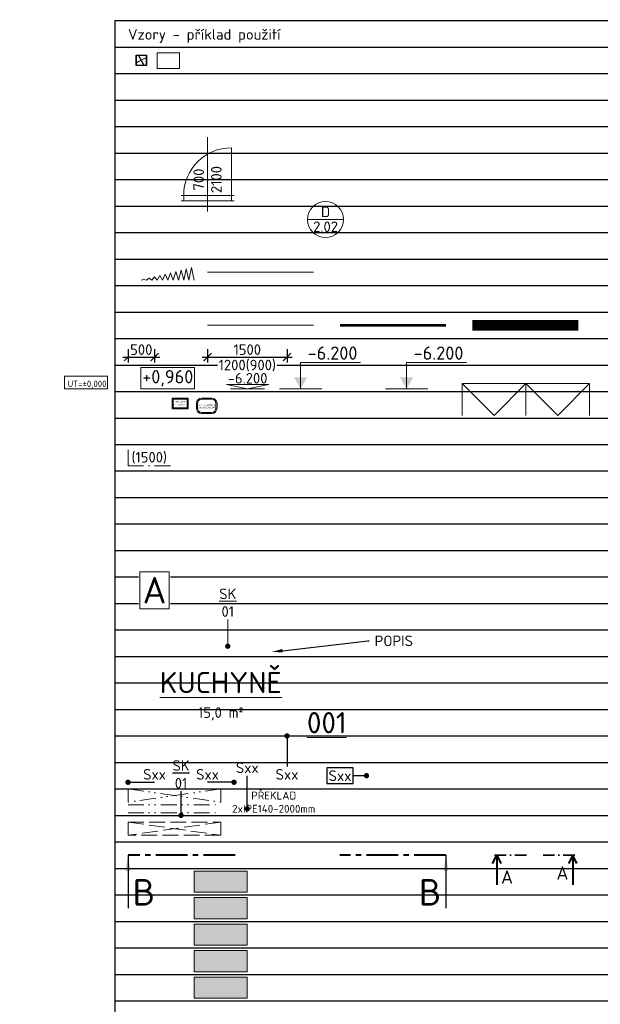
# Model space of a CAD drawing. Header units: metres. Extents: x -115250 to 1551995, y -140807 to 374743.
# Tile 31 of 205: x -112045 to -101087, y -17815 to 767. Entities that reach past the tile are written whole.
import ezdxf
from ezdxf import colors
from ezdxf.entities.mleader import LeaderData, LeaderLine
from ezdxf.enums import TextEntityAlignment as Align
from ezdxf.math import Vec2, Vec3

# ---------------------------------------------------------------- set-up
doc = ezdxf.new("R2010")
doc.units = ezdxf.units.M
doc.header["$LTSCALE"] = 100
doc.set_wipeout_variables(frame=1)
doc.header["$PDMODE"] = 3
doc.header["$PDSIZE"] = 150
for name, pattern in [('0101aČÁRKOVANÁ', [4, 3, -1]), ('0102aČERCHOVANÁ', [5.1, 3, -1, 0.1, -1]), ('0103aDVOJČERCHOVANÁ', [6.2, 3, -1, 0.1, -1, 0.1, -1]), ('0105ŘEZ', [9, 6, -1, 1, -1]), ('0127IZOLACE', [1, 0, -1])]:
    doc.linetypes.add(name, pattern=pattern)
doc.layers.get('Defpoints').update_dxf_attribs({"lineweight": 9})
for name, color, linetype, lineweight in [('010-dvere', 10, 'Continuous', 15), ('010-dvere bublina', 12, 'Continuous', 9), ('010-dvere popis', 12, 'Continuous', 9), ('010-izolace EPS', 12, '0109IZOLACEEPS', 9), ('010-izolace mineral', 12, '0108IZOLACEMINERAL', 9), ('010-izolace mineral 050', 11, '0127IZOLACE', 5), ('010-izolace mineral 200', 11, '0127IZOLACE', 5), ('010-kota', 3, 'Continuous', 9), ('010-kota vyskova', 3, 'Continuous', 9), ('010-mobiliar popis', 183, 'Continuous', 9), ('010-obklad', 10, '0102aČERCHOVANÁ', 15), ('010-osa popis', 7, 'Continuous', 9), ('010-popis', 16, 'Continuous', 9), ('010-popis mistnost', 234, 'Continuous', 9), ('010-popis mistnost cislo', 204, 'Continuous', 9), ('010-preklad', 16, '0103aDVOJČERCHOVANÁ', 15), ('010-prostup', 104, '0101aČÁRKOVANÁ', 15), ('010-rez', 5, '0105ŘEZ', 40), ('010-rez @ 1', 5, '0105ŘEZ', 40)]:
    doc.layers.add(name, color=color, linetype=linetype, lineweight=lineweight)
for name, color, linetype, lineweight, transparency in [('010-mobiliar', 183, 'Continuous', 9, 0.5), ('010-srafa', 11, 'Continuous', 9, 0.5), ('010-srafa mobiliar', 183, 'Continuous', 9, 0.5), ('010-srafa stafaz', 152, 'Continuous', 9, 0.5), ('010-srafa stiny', 252, 'Continuous', 9, 0.5), ('010-srafa zelen', 84, 'Continuous', 9, 0.5)]:
    doc.layers.add(name, color=color, linetype=linetype, lineweight=lineweight, transparency=transparency)
doc.layers.add('010-popis skladba', color=202, linetype='Continuous')
doc.styles.add('ARIAL', font='arial.ttf')
doc.styles.add('ISOCPEUR', font='isocpeur.ttf')
doc.styles.get("Standard").update_dxf_attribs({"font": 'isocpeur.ttf'})
doc.linetypes.add('0108IZOLACEMINERAL', pattern='A,1e-05,[1,atsunami.shx,S=0.25,R=0,X=0,Y=0],-0.707,[1,atsunami.shx,S=0.25,R=180,X=0,Y=0],-1e-05', length=0.70702)
doc.linetypes.add('0109IZOLACEEPS', pattern='A,1e-05,[2,atsunami.shx,S=0.4871,R=0,X=0,Y=0],-0.9742,[2,atsunami.shx,S=0.4871,R=180,X=0,Y=0],-1e-05', length=0.97422)
doc.dimstyles.new('100b', dxfattribs={"dimscale": 100, "dimtxt": 2, "dimasz": 2, "dimexe": 1, "dimexo": 1, "dimgap": 1, "dimtad": 1, "dimdec": 0, "dimrnd": 1, "dimzin": 0, "dimdsep": 46, "dimtxsty": 'Standard', "dimblk": 'ARCHTICK', "dimcen": -0.09, "dimdle": 1, "dimclrd": 256, "dimclre": 256, "dimclrt": 3, "dimadec": 0, "dimazin": 0, "dimtfac": 1, "dimtdec": 0, "dimtix": 1, "dimtmove": 2, "dimatfit": 3, "dimfxl": 1, "dimtolj": 1, "dimtzin": 0, "dimarcsym": 0})
doc.dimstyles.new('popis', dxfattribs={"dimscale": 100, "dimtxt": 2.5, "dimasz": 2, "dimexe": 1, "dimexo": 1, "dimgap": -0.5, "dimtad": 0, "dimtih": 1, "dimtoh": 1, "dimdec": 0, "dimtxsty": 'ISOCPEUR', "dimblk": 'NONE', "dimcen": 0, "dimdle": 1, "dimse1": 1, "dimse2": 1, "dimsd1": 1, "dimsd2": 1, "dimclrd": 256, "dimclre": 256, "dimclrt": 256, "dimadec": 0, "dimazin": 0, "dimtfac": 1, "dimtdec": 0, "dimtix": 1, "dimtmove": 2, "dimatfit": 3, "dimldrblk": 'NONE', "dimfxl": 2, "dimtfill": 1, "dimlwd": -1, "dimlwe": -1, "dimarcsym": 0})
doc.dimstyles.new('TSUNAMI_100', dxfattribs={"dimscale": 100, "dimtxt": 2, "dimasz": 1.5, "dimexe": 1, "dimexo": 2, "dimgap": 0.4, "dimtad": 1, "dimdec": 0, "dimrnd": 5, "dimzin": 0, "dimtxsty": 'ISOCPEUR', "dimblk1": 'ARCHTICK', "dimblk2": 'ARCHTICK', "dimsah": 1, "dimcen": 0.09, "dimdle": 1, "dimclrd": 256, "dimclre": 256, "dimclrt": 256, "dimadec": 0, "dimazin": 0, "dimtfac": 1, "dimtdec": 0, "dimtix": 1, "dimtmove": 1, "dimatfit": 3, "dimfxlon": 1, "dimtfill": 1, "dimtolj": 1, "dimtzin": 0, "dimarcsym": 0})

# ---------------------------------------------------------------- blocks, each defined once
blk = doc.blocks.new('_ARCHTICK')
at = {"color": 0, "linetype": 'ByBlock', "const_width": 0.15}
blk.add_lwpolyline([(-0.5, -0.5), (0.5, 0.5)], dxfattribs=at)
blk = doc.blocks.new('*D27')
at = {"layer": '010-kota', "lineweight": -2, "transparency": 16777216}
for p, q in [((-110000, -5450), (-110000, -5700)), ((-109500, -5450), (-109500, -5700)), ((-110100, -5600), (-109400, -5600))]:
    blk.add_line(p, q, dxfattribs=at)
at = {"layer": '010-kota', "lineweight": -2, "transparency": 16777216, "xscale": 150, "yscale": 150, "zscale": 150, "rotation": 180}
blk.add_blockref('_ARCHTICK', (-110000, -5600), dxfattribs=at)
at = {"layer": '010-kota', "lineweight": -2, "transparency": 16777216, "xscale": 150, "yscale": 150, "zscale": 150}
blk.add_blockref('_ARCHTICK', (-109500, -5600), dxfattribs=at)
at = {"layer": '010-kota', "transparency": 16777216, "insert": (-109750, -5460), "char_height": 200, "attachment_point": 5, "style": 'ISOCPEUR', "bg_fill": 3, "box_fill_scale": 1.1, "bg_fill_color": 256, "bg_fill_true_color": 13158600, "bg_fill_transparency": 0}
blk.add_mtext('\\A1;500', dxfattribs=at)
at = {"layer": 'Defpoints', "color": 0, "transparency": 16777216}
for p in [(-110000, -5250), (-109500, -5250), (-109500, -5600)]:
    blk.add_point(p, dxfattribs=at)
blk = doc.blocks.new('*D28')
at = {"layer": '010-kota vyskova', "transparency": 16777216, "insert": (-109250, -6000), "char_height": 250, "attachment_point": 5, "style": 'ISOCPEUR', "bg_fill": 3, "box_fill_scale": 1.1, "bg_fill_color": 256, "bg_fill_true_color": 13158600, "bg_fill_transparency": 0}
blk.add_mtext('+0,960', dxfattribs=at)
at = {"layer": '010-kota vyskova', "transparency": 16777216}
for p, q in [((-108744, -5800), (-109756, -5800)), ((-109756, -5800), (-109756, -6200)), ((-108744, -6200), (-108744, -5800)), ((-109756, -6200), (-108744, -6200))]:
    blk.add_line(p, q, dxfattribs=at)
at = {"layer": 'Defpoints', "color": 0, "transparency": 16777216}
blk.add_point((-109250, -6000), dxfattribs=at)
blk.add_point((-109250, -6000), dxfattribs=at)
blk.add_point((-109250, -6000), dxfattribs=at)
blk = doc.blocks.new('_None')
blk = doc.blocks.new('*U30')
blk.add_hatch(color=256).paths.add_polyline_path([(-125, 217), (125, 217), (0, 0)])
for p, q in [((0, 0), (0, 500)), ((0, 500), (1132, 500)), ((-400, 0), (400, 0))]:
    blk.add_line(p, q)
at = {"flags": 8}
blk.add_attdef('VÝŠKA', text='', height=250, dxfattribs=at).set_placement((604, 550), align=Align.CENTER)
blk = doc.blocks.new('*U32')
blk.add_hatch(color=256).paths.add_polyline_path([(-125, 217), (125, 217), (0, 0)])
blk.add_line((-400, 0), (400, 0))
at = {"color": 255}
blk.add_wipeout([(0, 839), (1132, 839), (1132, 500), (0, 500)], dxfattribs=at)
for p, q in [((0, 0), (0, 500)), ((0, 500), (1132, 500))]:
    blk.add_line(p, q)
at = {"flags": 8}
blk.add_attdef('VÝŠKA', text='', height=250, dxfattribs=at).set_placement((604, 550), align=Align.CENTER)
blk = doc.blocks.new('*U34')
at = {"color": 8}
blk.add_line((-400, 0), (400, 0), dxfattribs=at)
blk.add_lwpolyline([(0, 0), (-500, 100), (500, 100), (0, 0)], dxfattribs=at)
at = {"flags": 8}
blk.add_attdef('VÝŠKA', text='', height=250, dxfattribs=at).set_placement((0, 250), align=Align.MIDDLE_CENTER)
blk = doc.blocks.new('*D38')
at = {"layer": '010-osa popis', "transparency": 16777216}
blk.add_line((-109775, -10350), (-109225, -10350), dxfattribs=at)
at = {"layer": '010-osa popis', "transparency": 16777216, "insert": (-109500, -10000), "char_height": 500, "attachment_point": 5, "style": 'ISOCPEUR', "bg_fill": 3, "box_fill_scale": 1.1, "bg_fill_color": 256, "bg_fill_true_color": 13158600, "bg_fill_transparency": 0}
blk.add_mtext('A', dxfattribs=at)
at = {"layer": '010-osa popis', "transparency": 16777216}
for p, q in [((-109225, -9650), (-109775, -9650)), ((-109775, -9650), (-109775, -10350)), ((-109225, -10350), (-109225, -9650))]:
    blk.add_line(p, q, dxfattribs=at)
at = {"layer": 'Defpoints', "color": 0, "transparency": 16777216}
blk.add_point((-109500, -10000), dxfattribs=at)
blk.add_point((-109500, -10000), dxfattribs=at)
blk.add_point((-109500, -10000), dxfattribs=at)
blk = doc.blocks.new('*U46')
blk.add_line((1200, 0), (1200, 600))
for points in [[(0, 0), (0, 600), (2400, 600), (2400, 0)], [(0, 600), (600, 0), (1200, 600), (1800, 0), (2400, 600)]]:
    blk.add_lwpolyline(points)
blk = doc.blocks.new('_Dot')
at = {"color": 0, "linetype": 'ByBlock', "lineweight": -2}
blk.add_line((-0.5, 0), (-1, 0), dxfattribs=at)
at = {"color": 0, "linetype": 'ByBlock', "const_width": 0.5}
blk.add_lwpolyline([(-0.25, 0, 1), (0.25, 0, 1)], format="xyb", close=True, dxfattribs=at)
blk = doc.blocks.new('*U65')
at = {"layer": '010-izolace EPS', "linetype": 'Continuous'}
blk.add_lwpolyline([(0, 0), (50, 13), (100, 0), (150, 38), (200, 0), (250, 63), (300, 0), (350, 88), (400, 0), (450, 113), (500, 0), (550, 138), (600, 0), (650, 163), (700, 0), (750, 188), (800, 0), (850, 214), (900, 0), (950, 239), (1000, 0)], dxfattribs=at)
blk = doc.blocks.new('kos atyp pod umyvadlo')
at = {"color": 0, "linetype": 'ByBlock', "lineweight": -2}
blk.add_lwpolyline([(150, 0), (-150, 0), (-150, -200), (150, -200), (150, 0)], dxfattribs=at)
blk.add_lwpolyline([(130, -20), (-130, -20), (-130, -180), (130, -180)], close=True, dxfattribs=at)
blk = doc.blocks.new('kos TORK Elevation 50')
at = {"color": 0, "linetype": 'ByBlock', "lineweight": -2}
for p, q in [((-95, 0), (95, 0)), ((-195, -190), (-195, -100)), ((-175, -190), (-175, -100)), ((-95, -20), (95, -20)), ((175, -100), (175, -190)), ((195, -100), (195, -190)), ((95, -270), (-95, -270)), ((95, -290), (-95, -290))]:
    blk.add_line(p, q, dxfattribs=at)
for centre, radius, start, end in [((-95, -100), 100, 90, 180), ((95, -100), 100, 0, 90), ((-95, -100), 80, 90, 180), ((95, -100), 80, 0, 90), ((-95, -190), 100, 180, 270), ((-95, -190), 80, 180, 270), ((95, -190), 100, 270, 0), ((95, -190), 80, 270, 0)]:
    blk.add_arc(centre, radius, start, end, dxfattribs=at)
blk = doc.blocks.new('Bub-STOPRO')
at = {"color": 0}
blk.add_line((4.25, 0), (-4.25, 0), dxfattribs=at)
blk.add_circle((0, 0), 4.25, dxfattribs=at)
at = {"color": 0, "style": 'ISOCPEUR'}
for p in [(0, 0.53), (0, -2.98)]:
    blk.add_attdef('TEXT', text='', height=2, dxfattribs=at).set_placement(p, align=Align.CENTER)
blk = doc.blocks.new('*U57')
at = {"linetype": 'ByBlock', "lineweight": -2}
for p, q in [((-436, 457), (-436, 217)), ((-436, 457), (380, 457)), ((380, 457), (380, 217)), ((-436, 217), (380, 217))]:
    blk.add_line(p, q, dxfattribs=at)
at = {"insert": (1224, 648), "char_height": 100, "attachment_point": 1}
blk.add_mtext('\\A1;', dxfattribs=at)
at = {"linetype": 'ByBlock', "lineweight": -2}
for tag, p in [('Sloup', (-191, 285)), ('Rozměr', (383, 80))]:
    blk.add_attdef(tag, text='', height=120, dxfattribs=at).set_placement(p, align=Align.RIGHT)
for tag, p, height in [('UROVEN', (-4, 285), 120), ('DILATACE', (-162, 251), 90)]:
    blk.add_attdef(tag, p, '', height=height, dxfattribs=at)
blk = doc.blocks.new('*U59')
at = {"color": 0, "linetype": 'Continuous'}
blk.add_line((-11.27, 0), (-11.27, -11.25), dxfattribs=at)
at = {"color": 0, "linetype": 'ByBlock'}
blk.add_line((17.42, 0), (17.42, -11.25), dxfattribs=at)
at = {"color": 0, "linetype": 'Continuous'}
blk.add_lwpolyline([(-12.82, -3.1), (-11.27, 0), (-9.72, -3.1)], dxfattribs=at)
at = {"color": 0, "linetype": 'ByBlock', "const_width": 0.63}
for points in [[(-12.15, 0), (-7.65, 0)], [(-6.39, 0), (-5.76, 0)], [(-4.5, 0), (0, 0)], [(10.65, 0), (6.15, 0)], [(12.54, 0), (11.91, 0)], [(18.3, 0), (13.8, 0)]]:
    blk.add_lwpolyline(points, dxfattribs=at)
at = {"color": 0, "linetype": 'ByBlock'}
blk.add_lwpolyline([(18.96, -3.1), (17.42, 0), (15.87, -3.1)], dxfattribs=at)
at = {"color": 0, "linetype": 'ByBlock', "style": 'ARIAL', "width": 0.9, "flags": 12}
blk.add_attdef('OZNŘ_2K', text='', height=5, dxfattribs=at).set_placement((15.78, -10.73), align=Align.RIGHT)
at = {"color": 0, "linetype": 'ByBlock'}
blk.add_attdef('OZNŘ_1K', (-9.63, -10.73), '', height=5, dxfattribs=at)
blk = doc.blocks.new('*U61')
for p, q in [((-420, 297), (-415, 297)), ((-420, 297), (-420, 292)), ((-210, 297), (-210, 292)), ((0, 297), (-5, 297)), ((-420, 0), (-420, 5)), ((-210, 0), (-210, 5))]:
    blk.add_line(p, q)
at = {"lineweight": 18}
blk.add_lwpolyline([(0, 297), (0, 0), (-420, 0), (-420, 297)], close=True, dxfattribs=at)
blk = doc.blocks.new('*D63')
at = {"layer": '010-popis skladba', "lineweight": -2, "transparency": 16777216}
for p, q in [((-105750, -13350), (-106250, -13350)), ((-106250, -13350), (-106250, -13650)), ((-105750, -13650), (-105750, -13350)), ((-105600, -13500), (-105750, -13500)), ((-106250, -13650), (-105750, -13650))]:
    blk.add_line(p, q, dxfattribs=at)
at = {"layer": 'Defpoints', "color": 0, "transparency": 16777216}
for p in [(-106500, -13500), (-106500, -13500), (-105500, -13500)]:
    blk.add_point(p, dxfattribs=at)
at = {"layer": '010-popis skladba', "lineweight": -2, "transparency": 16777216, "xscale": 100, "yscale": 100, "zscale": 100}
blk.add_blockref('_Dot', (-105500, -13500), dxfattribs=at)
at = {"layer": '010-popis skladba', "transparency": 16777216, "insert": (-106000, -13500), "char_height": 200, "attachment_point": 5}
blk.add_mtext('\\A1;Sxx', dxfattribs=at)
blk = doc.blocks.new('*D69')
at = {"layer": '010-kota', "lineweight": -2, "transparency": 16777216}
for p, q in [((-108500, -5450), (-108500, -5700)), ((-107000, -5450), (-107000, -5700)), ((-108600, -5600), (-106900, -5600))]:
    blk.add_line(p, q, dxfattribs=at)
at = {"layer": 'Defpoints', "color": 0, "transparency": 16777216}
for p in [(-108500, -5250), (-107000, -5250), (-107000, -5600)]:
    blk.add_point(p, dxfattribs=at)
at = {"layer": '010-kota', "lineweight": -2, "transparency": 16777216, "xscale": 150, "yscale": 150, "zscale": 150, "rotation": 180}
blk.add_blockref('_ARCHTICK', (-108500, -5600), dxfattribs=at)
at = {"layer": '010-kota', "lineweight": -2, "transparency": 16777216, "xscale": 150, "yscale": 150, "zscale": 150}
blk.add_blockref('_ARCHTICK', (-107000, -5600), dxfattribs=at)
at = {"layer": '010-kota', "transparency": 16777216, "insert": (-107750, -5460), "char_height": 200, "attachment_point": 5, "style": 'ISOCPEUR', "bg_fill": 3, "box_fill_scale": 1.1, "bg_fill_color": 256, "bg_fill_true_color": 13158600, "bg_fill_transparency": 0}
blk.add_mtext('\\A1;1500', dxfattribs=at)
at = {"layer": '010-kota', "transparency": 16777216, "insert": (-107750, -5760), "char_height": 200, "attachment_point": 5, "style": 'ISOCPEUR', "bg_fill": 3, "box_fill_scale": 1.1, "bg_fill_color": 256, "bg_fill_true_color": 13158600, "bg_fill_transparency": 0}
blk.add_mtext('\\A1;1200(900)', dxfattribs=at)

msp = doc.modelspace()

# ---------------------------------------------------------------- hatches: boundary and pattern name
at = {"layer": '010-srafa'}
h = msp.add_hatch(color=256, dxfattribs=at)
h.dxf.hatch_style = 1
h.paths.add_polyline_path([(-108750, -15300), (-107750, -15300), (-107750, -15700), (-108750, -15700)])
at = {"layer": '010-srafa mobiliar'}
h = msp.add_hatch(color=256, dxfattribs=at)
h.dxf.hatch_style = 1
h.paths.add_polyline_path([(-108750, -15800), (-107750, -15800), (-107750, -16200), (-108750, -16200)])
at = {"layer": '010-srafa stafaz'}
h = msp.add_hatch(color=256, dxfattribs=at)
h.dxf.hatch_style = 1
h.paths.add_polyline_path([(-108750, -16300), (-107750, -16300), (-107750, -16700), (-108750, -16700)])
at = {"layer": '010-srafa stiny'}
h = msp.add_hatch(color=256, dxfattribs=at)
h.dxf.hatch_style = 1
h.paths.add_polyline_path([(-108750, -16800), (-107750, -16800), (-107750, -17200), (-108750, -17200)])
at = {"layer": '010-srafa zelen'}
h = msp.add_hatch(color=256, dxfattribs=at)
h.dxf.hatch_style = 1
h.paths.add_polyline_path([(-108750, -17300), (-107750, -17300), (-107750, -17700), (-108750, -17700)])

# ---------------------------------------------------------------- linework, layer by layer
at = {"lineweight": 30}
for p, q in [((-110250, 750), (-110250, -140250)), ((-110250, 750), (-68000, 750)), ((-110250, 250), (-68000, 250))]:
    msp.add_line(p, q, dxfattribs=at)
for p, q in [((-109704.4, -83.7), (-109795.6, 83.7)), ((-109750, 0), (-109839.4, -48.7)), ((-110250, -250), (-68000, -250)), ((-110250, -750), (-68000, -750)), ((-110250, -1250), (-68000, -1250)), ((-110250, -1750), (-68000, -1750)), ((-110250, -2250), (-68000, -2250)), ((-110250, -2750), (-68000, -2750)), ((-110250, -3250), (-68000, -3250)), ((-110250, -3750), (-68000, -3750)), ((-110250, -4250), (-68000, -4250)), ((-110250, -4750), (-68000, -4750)), ((-110250, -5250), (-68000, -5250)), ((-110250, -5750), (-68000, -5750)), ((-110250, -6250), (-68000, -6250)), ((-110250, -6750), (-68000, -6750)), ((-110250, -7250), (-68000, -7250)), ((-110250, -7750), (-68000, -7750)), ((-110250, -8250), (-68000, -8250)), ((-110250, -8750), (-68000, -8750)), ((-110250, -9250), (-68000, -9250)), ((-110250, -9750), (-68000, -9750)), ((-110250, -10250), (-68000, -10250)), ((-110250, -10750), (-68000, -10750)), ((-110250, -11250), (-68000, -11250)), ((-110250, -11750), (-68000, -11750)), ((-110250, -12250), (-68000, -12250)), ((-110250, -12750), (-68000, -12750)), ((-110250, -13250), (-68000, -13250)), ((-110250, -13750), (-68000, -13750)), ((-110250, -14250), (-68000, -14250)), ((-110250, -14750), (-68000, -14750)), ((-110250, -15250), (-68000, -15250)), ((-110250, -15750), (-68000, -15750)), ((-110250, -16250), (-68000, -16250)), ((-110250, -16750), (-68000, -16750)), ((-110250, -17250), (-68000, -17250)), ((-110250, -17750), (-68000, -17750))]:
    msp.add_line(p, q)
at = {"color": 8, "const_width": 15.5}
msp.add_lwpolyline([(-109659.2, 92.2), (-109659.2, -92.2), (-109840.8, -92.2), (-109840.8, 92.2)], close=True, dxfattribs=at)
at = {"color": 8}
msp.add_lwpolyline([(-109651.5, 100), (-109651.5, -100), (-109848.5, -100), (-109848.5, 100)], close=True, dxfattribs=at)
at = {"const_width": 16}
msp.add_lwpolyline([(-109660.6, 48.7), (-109750, 0)], dxfattribs=at)
at = {"layer": '010-dvere'}
for p, q in [((-108050, -2550), (-108050, -1650)), ((-108950, -2650), (-108950, -2550)), ((-108050, -2650), (-108050, -2550))]:
    msp.add_line(p, q, dxfattribs=at)
for points in [[(-109000, -2550), (-108000, -2550)], [(-109000, -2650), (-108000, -2650)]]:
    msp.add_lwpolyline(points, dxfattribs=at)
msp.add_arc((-108050, -2550), 900, 90, 180, dxfattribs=at)
at = {"layer": '010-dvere popis'}
msp.add_line((-108500, -2850), (-108500, -1450), dxfattribs=at)
at = {"layer": '010-izolace EPS'}
msp.add_lwpolyline([(-108500, -4000), (-106500, -4000)], dxfattribs=at)
at = {"layer": '010-izolace mineral'}
msp.add_lwpolyline([(-108500, -5000), (-106500, -5000)], dxfattribs=at)
at = {"layer": '010-izolace mineral 050', "ltscale": 0.25, "const_width": 50}
msp.add_lwpolyline([(-106000, -5000), (-104000, -5000)], dxfattribs=at)
at = {"layer": '010-izolace mineral 200', "const_width": 200}
msp.add_lwpolyline([(-103500, -5000), (-101500, -5000)], dxfattribs=at)
at = {"layer": '010-obklad'}
msp.add_lwpolyline([(-109200, -7650), (-110000, -7650), (-110000, -7350)], dxfattribs=at)
at = {"layer": '010-preklad'}
for p, q in [((-110000, -14050), (-108250, -14050)), ((-110000, -14200), (-108250, -14200))]:
    msp.add_line(p, q, dxfattribs=at)
msp.add_lwpolyline([(-110000, -14000), (-110000, -13750), (-108250, -14000), (-108250, -13750)], close=True, dxfattribs=at)
at = {"layer": '010-prostup'}
for points in [[(-110000, -14625), (-110000, -14375), (-108250, -14625), (-108250, -14375)], [(-110000, -14375), (-108250, -14375), (-108250, -14625), (-110000, -14625)]]:
    msp.add_lwpolyline(points, close=True, dxfattribs=at)
at = {"layer": '010-rez'}
for p, q in [((-107976.4, -15000), (-110000, -15000)), ((-104000, -15000), (-106000, -15000))]:
    msp.add_line(p, q, dxfattribs=at)
at = {"layer": '010-srafa'}
msp.add_lwpolyline([(-108750, -15300), (-107750, -15300), (-107750, -15700), (-108750, -15700)], close=True, dxfattribs=at)
at = {"layer": '010-srafa mobiliar'}
msp.add_lwpolyline([(-108750, -15800), (-107750, -15800), (-107750, -16200), (-108750, -16200)], close=True, dxfattribs=at)
at = {"layer": '010-srafa stafaz'}
msp.add_lwpolyline([(-108750, -16300), (-107750, -16300), (-107750, -16700), (-108750, -16700)], close=True, dxfattribs=at)
at = {"layer": '010-srafa stiny'}
msp.add_lwpolyline([(-108750, -16800), (-107750, -16800), (-107750, -17200), (-108750, -17200)], close=True, dxfattribs=at)
at = {"layer": '010-srafa zelen'}
msp.add_lwpolyline([(-108750, -17300), (-107750, -17300), (-107750, -17700), (-108750, -17700)], close=True, dxfattribs=at)

# ---------------------------------------------------------------- block references
msp.add_blockref('*U61', (-109031.6, -154))
at = {"layer": '010-dvere bublina'}
ref = msp.add_blockref('Bub-STOPRO', (-106272, -3002.3), dxfattribs=dict(at, xscale=80, yscale=80, zscale=500))
ref.add_attrib('TEXT', '2.02', dxfattribs={"layer": '0', "color": 0, "height": 200, "style": 'ISOCPEUR'}).set_placement((-106272, -3240.9), align=Align.CENTER)
ref.add_attrib('TEXT', 'D', dxfattribs={"layer": '0', "color": 0, "height": 200, "style": 'ISOCPEUR'}).set_placement((-106272, -2959.7), align=Align.CENTER)
at = {"layer": '010-izolace EPS', "linetype": 'Continuous'}
msp.add_blockref('*U65', (-109750, -4150), dxfattribs=at)
at = {"layer": '010-kota vyskova'}
msp.add_blockref('*U30', (-106743.7, -6200), dxfattribs=at).add_auto_attribs({'VÝŠKA': '-6.200'})
ref = msp.add_blockref('*U57', (-110820.7, -6416.8), dxfattribs=dict(at, xscale=-1))
ref.add_attrib('Sloup', 'UT=%%p0,000', dxfattribs={"layer": '0', "color": 0, "linetype": 'ByBlock', "lineweight": -2, "height": 120}).set_placement((-110407.2, -6200), align=Align.BOTTOM_RIGHT)
at = {"layer": '010-kota vyskova', "xscale": 0.8, "yscale": 0.8, "zscale": 0.8}
msp.add_blockref('*U34', (-107743.7, -6200), dxfattribs=at).add_auto_attribs({'VÝŠKA': '-6.200'})
at = {"layer": '010-mobiliar'}
for name, p in [('kos atyp pod umyvadlo', (-109015.6, -6376)), ('kos TORK Elevation 50', (-108515.6, -6376))]:
    msp.add_blockref(name, p, dxfattribs=at)
at = {"layer": '010-rez @ 1'}
ref = msp.add_blockref('*U59', (-102478.9, -15000), dxfattribs=dict(at, xscale=50, yscale=50, zscale=50))
ref.add_attrib('OZNŘ_1K', 'A', (-102960.5, -15536.5), dxfattribs={"layer": '0', "color": 0, "linetype": 'ByBlock', "height": 250})
ref.add_attrib('OZNŘ_2K', 'A', dxfattribs={"layer": '0', "color": 0, "linetype": 'ByBlock', "height": 250, "flags": 12}).set_placement((-101689.9, -15536.5), align=Align.BOTTOM_RIGHT)

# ---------------------------------------------------------------- texts
at = {"insert": (-110000, 460.1), "char_height": 200, "attachment_point": 4}
msp.add_mtext_dynamic_manual_height_columns('Vzory - příklad použití', width=2902, gutter_width=12.5, heights=[0], dxfattribs=at)
at = {"layer": '010-dvere popis', "insert": (-108500, -2250), "char_height": 200, "width": 502, "attachment_point": 5, "rotation": 90, "style": 'ISOCPEUR'}
msp.add_mtext('700\\P2100', dxfattribs=at)
at = {"layer": '010-mobiliar popis', "char_height": 30, "attachment_point": 5}
for s, width, insert in [('\\A1;KOŠ ATYP\\Ppod umyvadlo', 243.3, (-109015.6, -6476)), ('\\A1;Tork Elevation 50\\P563000/563008', 324.3, (-108515.6, -6526))]:
    msp.add_mtext_dynamic_manual_height_columns(s, width=width, gutter_width=12.5, heights=[0], dxfattribs=dict(at, insert=insert))
at = {"layer": '010-obklad', "insert": (-109600, -7500), "char_height": 200, "width": 662, "attachment_point": 5}
msp.add_mtext('(1500)', dxfattribs=at)
at = {"layer": '010-popis mistnost', "insert": (-108250, -12000), "char_height": 400, "width": 2164, "attachment_point": 5}
msp.add_mtext('{\\LKUCHYNĚ\\P\\H0.5x;\\l15,0 m²}', dxfattribs=at)
at = {"layer": '010-popis mistnost cislo', "insert": (-106250, -12500), "char_height": 400, "width": 724, "attachment_point": 5}
msp.add_mtext('{\\L001}', dxfattribs=at)
at = {"layer": '010-preklad', "insert": (-107250, -14000), "char_height": 150, "width": 1561.5, "attachment_point": 5, "style": 'ISOCPEUR'}
msp.add_mtext('PŘEKLAD 2xIPE140-2000mm  ', dxfattribs=at)
at = {"layer": '010-rez', "linetype": 'ByBlock', "lineweight": 9, "char_height": 500, "width": 355, "attachment_point": 5}
for insert in [(-109700, -15700), (-104300, -15700)]:
    msp.add_mtext('B', dxfattribs=dict(at, insert=insert))

# ---------------------------------------------------------------- dimensions: what is measured, and where the dimension line sits
at = {"layer": '010-popis skladba'}
dim = msp.add_linear_dim(base=(-106500, -13500), p1=(-105500, -13500), p2=(-106500, -13500), angle=180, text='Sxx', dimstyle='100b', override={"dimasz": 1, "dimgap": -0.5, "dimtad": 0, "dimjust": 2, "dimtih": 1, "dimblk1": 'Dot', "dimblk2": 'None', "dimsah": 1, "dimse1": 1, "dimse2": 1, "dimsd2": 1, "dimclrt": 256}, dxfattribs=at)
dim.commit()
dim.dimension.update_dxf_attribs({"geometry": '*D63', "text_midpoint": (-106000, -13500), "dimtype": 161})

# ---------------------------------------------------------------- leaders
at = {"layer": '010-popis'}
ml = msp.add_multileader_mtext('Standard', dxfattribs=at)
ml.set_content('{\\LSK\\P}01', color=256, style='ISOCPEUR')
ml.set_leader_properties(color=256, linetype='ByLayer', lineweight=-1)
ml.set_arrow_properties(name='DOT')
ml.build(insert=Vec2(0, 0))
ml.multileader.update_dxf_attribs({"has_text_frame": 1, "text_attachment_direction": 1, "text_left_attachment_type": 2, "text_right_attachment_type": 2, "dogleg_length": 0.0018, "arrow_head_size": 100, "scale": 200})
ctx = ml.context
ctx.base_point, ctx.scale, ctx.char_height, ctx.arrow_head_size, ctx.landing_gap_size, ctx.plane_origin = Vec3(-108117.7, -10551.8), 200, 200, 100, 50, Vec3(-108058.2, -10576.2)
ctx.left_attachment, ctx.right_attachment, ctx.text_align_type = 2, 2, 1
notes = []
notes.append((ctx, [(0, (1, 1, 0), (-108117.7, -10551.8), (1, 0), 0, [(0, [(-108117.7, -11056.7)], 0, [])])]))
ctx.mtext.insert, ctx.mtext.alignment, ctx.mtext.flow_direction = Vec3(-108117.7, -9968.4), 2, 5
ml = msp.add_multileader_mtext('Standard', dxfattribs=at)
ml.set_content('POPIS', color=256, style='ISOCPEUR')
ml.set_leader_properties()
ml.build(insert=Vec2(0, 0))
ml.multileader.update_dxf_attribs({"text_left_attachment_type": 2, "text_right_attachment_type": 2, "dogleg_length": 0.3, "arrow_head_size": 200, "scale": 100})
ctx = ml.context
ctx.base_point, ctx.scale, ctx.char_height, ctx.arrow_head_size, ctx.landing_gap_size, ctx.plane_origin = Vec3(-105446.5, -10955.5), 100, 200, 200, 100, Vec3(-107283, -11163.9)
ctx.left_attachment, ctx.right_attachment = 2, 2
notes.append((ctx, [(0, (1, 1, 0), (-105476.5, -10955.5), (1, 0), 30, [(0, [(-107283, -11163.9)], 0, [])])]))
ctx.mtext.insert, ctx.mtext.flow_direction = Vec3(-105346.5, -10855.5), 5
at = {"layer": '010-popis skladba'}
ml = msp.add_multileader_mtext('Standard', dxfattribs=at)
ml.set_content('Sxx', color=256, style='ISOCPEUR')
ml.set_leader_properties(color=256, linetype='ByLayer', lineweight=-1)
ml.set_arrow_properties(name='DOT')
ml.build(insert=Vec2(0, 0))
ml.multileader.update_dxf_attribs({"has_text_frame": 1, "text_attachment_direction": 1, "text_left_attachment_type": 2, "text_right_attachment_type": 2, "dogleg_length": 0.0018, "arrow_head_size": 100, "scale": 200})
ctx = ml.context
ctx.base_point, ctx.scale, ctx.char_height, ctx.arrow_head_size, ctx.landing_gap_size, ctx.plane_origin = Vec3(-107000, -13625), 200, 200, 100, 50, Vec3(-106940.6, -12269.5)
ctx.left_attachment, ctx.right_attachment, ctx.text_align_type = 2, 2, 1
notes.append((ctx, [(1, (1, 1, 0), (-107000, -13325), (-1, 0), 0, [(0, [(-107000, -12750)], 0, [])])]))
ctx.mtext.insert, ctx.mtext.alignment, ctx.mtext.flow_direction = Vec3(-107000, -13375), 2, 5
ml = msp.add_multileader_mtext('Standard', dxfattribs=at)
ml.set_content('Sxx', color=256, style='ISOCPEUR')
ml.set_leader_properties(color=256, linetype='ByLayer', lineweight=-1)
ml.set_arrow_properties(name='DOT')
ml.build(insert=Vec2(0, 0))
ml.multileader.update_dxf_attribs({"has_text_frame": 1, "text_attachment_direction": 1, "text_left_attachment_type": 2, "text_right_attachment_type": 2, "dogleg_length": 0.0018, "arrow_head_size": 100, "scale": 200})
ctx = ml.context
ctx.base_point, ctx.scale, ctx.char_height, ctx.arrow_head_size, ctx.landing_gap_size, ctx.plane_origin = Vec3(-109500, -13625), 200, 200, 100, 50, Vec3(-109940.6, -13144.5)
ctx.left_attachment, ctx.right_attachment, ctx.text_align_type = 2, 2, 1
notes.append((ctx, [(0, (1, 1, 0), (-109500, -13625), (1, 0), 0, [(0, [(-110000, -13625)], 0, [])])]))
ctx.mtext.insert, ctx.mtext.alignment, ctx.mtext.flow_direction = Vec3(-109500, -13375), 2, 5
ml = msp.add_multileader_mtext('Standard', dxfattribs=at)
ml.set_content('{\\LSK\\P}01', color=256, style='ISOCPEUR')
ml.set_leader_properties(color=256, linetype='ByLayer', lineweight=-1)
ml.set_arrow_properties(name='DOT')
ml.build(insert=Vec2(0, 0))
ml.multileader.update_dxf_attribs({"has_text_frame": 1, "text_attachment_direction": 1, "text_left_attachment_type": 2, "text_right_attachment_type": 2, "dogleg_length": 0.0018, "arrow_head_size": 100, "scale": 200})
ctx = ml.context
ctx.base_point, ctx.scale, ctx.char_height, ctx.arrow_head_size, ctx.landing_gap_size, ctx.plane_origin = Vec3(-109000, -13791.7), 200, 200, 100, 50, Vec3(-108940.6, -13769.5)
ctx.left_attachment, ctx.right_attachment, ctx.text_align_type = 2, 2, 1
notes.append((ctx, [(0, (1, 1, 0), (-109000, -13791.7), (1, 0), 0, [(0, [(-109000, -14250)], 0, [])])]))
ctx.mtext.insert, ctx.mtext.alignment, ctx.mtext.flow_direction = Vec3(-109000, -13208.3), 2, 5
ml = msp.add_multileader_mtext('Standard', dxfattribs=at)
ml.set_content('Sxx', color=256, style='ISOCPEUR')
ml.set_leader_properties(color=256, linetype='ByLayer', lineweight=-1)
ml.set_arrow_properties(name='DOT')
ml.build(insert=Vec2(0, 0))
ml.multileader.update_dxf_attribs({"has_text_frame": 1, "text_attachment_direction": 1, "text_left_attachment_type": 2, "text_right_attachment_type": 2, "dogleg_length": 0.0018, "arrow_head_size": 100, "scale": 200})
ctx = ml.context
ctx.base_point, ctx.scale, ctx.char_height, ctx.arrow_head_size, ctx.landing_gap_size, ctx.plane_origin = Vec3(-108500, -13625), 200, 200, 100, 50, Vec3(-108059.4, -13144.5)
ctx.left_attachment, ctx.right_attachment, ctx.text_align_type = 2, 2, 1
notes.append((ctx, [(1, (1, 1, 0), (-108500, -13625), (1, 0), 0, [(0, [(-108000, -13625)], 0, [])])]))
ctx.mtext.insert, ctx.mtext.alignment, ctx.mtext.flow_direction = Vec3(-108500, -13375), 2, 5
ml = msp.add_multileader_mtext('Standard', dxfattribs=at)
ml.set_content('Sxx', color=256, style='ISOCPEUR')
ml.set_leader_properties(color=256, linetype='ByLayer', lineweight=-1)
ml.set_arrow_properties(name='DOT')
ml.build(insert=Vec2(0, 0))
ml.multileader.update_dxf_attribs({"has_text_frame": 1, "text_attachment_direction": 1, "text_left_attachment_type": 2, "text_right_attachment_type": 2, "dogleg_length": 0.0018, "arrow_head_size": 100, "scale": 200})
ctx = ml.context
ctx.base_point, ctx.scale, ctx.char_height, ctx.arrow_head_size, ctx.landing_gap_size, ctx.plane_origin = Vec3(-107750, -13500), 200, 200, 100, 50, Vec3(-107690.6, -13644.5)
ctx.left_attachment, ctx.right_attachment, ctx.text_align_type = 2, 2, 1
notes.append((ctx, [(0, (1, 1, 0), (-107750, -13500), (1, 0), 0, [(0, [(-107750, -14125)], 0, [])])]))
ctx.mtext.insert, ctx.mtext.alignment, ctx.mtext.flow_direction = Vec3(-107750, -13250), 2, 5
at = {"layer": '010-rez', "linetype": 'ByBlock', "lineweight": 9}
for points in [[(-110000, -15000), (-110000, -16000)], [(-104000, -15000), (-104000, -16000)]]:
    msp.add_leader(points, dimstyle='TSUNAMI_100', override={"dimasz": 3, "dimgap": 0.4, "dimtad": 0}, dxfattribs=at)
for ctx, leaders in notes:
    for number, flags, end, landing, length, lines in leaders:
        leader = LeaderData()
        leader.index, (leader.has_last_leader_line, leader.has_dogleg_vector, leader.attachment_direction) = number, flags
        leader.last_leader_point, leader.dogleg_vector, leader.dogleg_length = Vec3(end), Vec3(landing), length
        for number, points, colour, breaks in lines:
            line = LeaderLine()
            line.index, line.vertices, line.color, line.breaks = number, Vec3.list(points), colors.encode_raw_color(colour), breaks
            leader.lines.append(line)
        ctx.leaders.append(leader)

# ---------------------------------------------------------------- next in the draw order: block references
at = {"layer": '010-kota vyskova'}
msp.add_blockref('*U32', (-104743.7, -6200), dxfattribs=at).add_auto_attribs({'VÝŠKA': '-6.200'})

# ---------------------------------------------------------------- next in the draw order: dimensions: what is measured, and where the dimension line sits
at = {"layer": '010-kota'}
dim = msp.add_linear_dim(base=(-109500, -5600), p1=(-110000, -5250), p2=(-109500, -5250), dimstyle='TSUNAMI_100', dxfattribs=at)
dim.commit()
dim.dimension.update_dxf_attribs({"geometry": '*D27', "text_midpoint": (-109750, -5460)})
dim = msp.add_linear_dim(base=(-107000, -5600), p1=(-108500, -5250), p2=(-107000, -5250), text='<>\\X1200(900)', dimstyle='TSUNAMI_100', dxfattribs=at)
dim.commit()
dim.dimension.update_dxf_attribs({"geometry": '*D69', "text_midpoint": (-107750, -5600)})
at = {"layer": '010-kota vyskova'}
dim = msp.add_linear_dim(base=(-109250, -6000), p1=(-109250, -6000), p2=(-109250, -6000), text='+0,960', dimstyle='popis', override={"dimscale": 100}, dxfattribs=at)
dim.commit()
dim.dimension.update_dxf_attribs({"geometry": '*D28', "text_midpoint": (-109250, -6000)})
at = {"layer": '010-osa popis'}
dim = msp.add_linear_dim(base=(-109500, -10000), p1=(-109500, -10000), p2=(-109500, -10000), text='A', dimstyle='popis', override={"dimscale": 200}, dxfattribs=at)
dim.commit()
dim.dimension.update_dxf_attribs({"geometry": '*D38', "text_midpoint": (-109500, -10000)})

# ---------------------------------------------------------------- next in the draw order: block references
at = {"layer": '010-mobiliar'}
msp.add_blockref('*U46', (-103691.6, -6700), dxfattribs=at)

doc.saveas('drawing.dxf')
